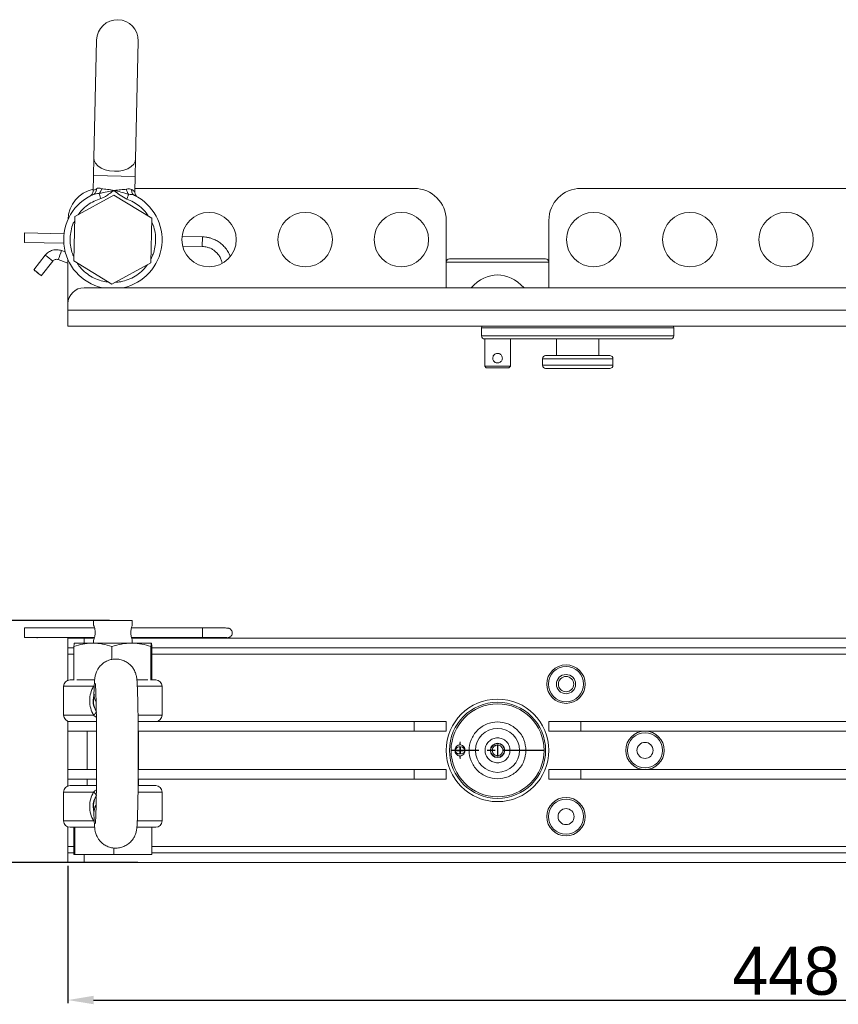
# Model space of a CAD drawing. Header units: millimetres. Extents: x 94 to 1460, y 10 to 342.
# Tile 2 of 7: x 356 to 612, y 10 to 317. Entities that reach past the tile are written whole.
import ezdxf

# ---------------------------------------------------------------- set-up
doc = ezdxf.new("R2010")
doc.units = ezdxf.units.MM
doc.header["$PDSIZE"] = -1
doc.linetypes.add('CENTERX2', pattern=[20.32, 12.7, -2.54, 2.54, -2.54])
doc.dimstyles.new('ISO-25', dxfattribs={"dimtxt": 2.5, "dimasz": 2.5, "dimexe": 1.25, "dimexo": 0.625, "dimtad": 1, "dimtxsty": 'Standard', "dimcen": 2.5, "dimadec": 0, "dimazin": 0, "dimtfac": 1, "dimtmove": 0, "dimatfit": 3, "dimfxl": 0, "dimarcsym": 0})

# ---------------------------------------------------------------- blocks, each defined once
blk = doc.blocks.new('*D4')
at = {"color": 0, "lineweight": -2}
for p, q in [((371.26, 52.89), (371.26, 9.98)), ((819.26, 52.89), (819.26, 9.98)), ((379.26, 10.98), (811.26, 10.98))]:
    blk.add_line(p, q, dxfattribs=at)
at = {"color": 0}
for points in [[(379.26, 12.31), (379.26, 9.65), (371.26, 10.98)], [(811.26, 12.31), (811.26, 9.65), (819.26, 10.98)]]:
    blk.add_solid(points, dxfattribs=at)
at = {"layer": 'Defpoints', "color": 0}
for p in [(371.26, 53.89), (819.26, 53.89), (819.26, 10.98)]:
    blk.add_point(p, dxfattribs=at)
at = {"color": 0, "insert": (595.26, 20), "char_height": 15, "attachment_point": 5}
blk.add_mtext('448', dxfattribs=at)
blk = doc.blocks.new('*D7')
at = {"color": 0, "lineweight": -2}
for p, q in [((384.26, 129.39), (318.64, 129.39)), ((319.64, 121.39), (319.64, 61.89)), ((393.03, 53.89), (318.64, 53.89))]:
    blk.add_line(p, q, dxfattribs=at)
at = {"color": 0}
for points in [[(318.31, 121.39), (320.98, 121.39), (319.64, 129.39)], [(318.31, 61.89), (320.98, 61.89), (319.64, 53.89)]]:
    blk.add_solid(points, dxfattribs=at)
at = {"layer": 'Defpoints', "color": 0}
for p in [(385.26, 129.39), (319.64, 53.89), (394.03, 53.89)]:
    blk.add_point(p, dxfattribs=at)
at = {"color": 0, "insert": (310.62, 91.64), "char_height": 15, "attachment_point": 5, "rotation": 90}
blk.add_mtext('(75)', dxfattribs=at)

msp = doc.modelspace()

# ---------------------------------------------------------------- linework, layer by layer
at = {"color": 7, "linetype": 'Continuous', "lineweight": 15}
for p, q in [((380.19, 310.56), (379.34, 273.68)), ((392.34, 273.38), (393.18, 310.26)), ((379.34, 273.68), (379.22, 268.24)), ((392.21, 267.94), (392.34, 273.38)), ((379.22, 268.24), (379.11, 263.55)), ((392.11, 263.25), (392.21, 267.94)), ((392.13, 264.28), (479.26, 264.28)), ((531.26, 264.28), (798.96, 264.28)), ((373.42, 255.48), (385.58, 262.13)), ((378.71, 262.16), (378.87, 262.24)), ((385.58, 262.13), (397.42, 254.93)), ((392.72, 261.73), (392.67, 261.81)), ((373.11, 241.63), (373.42, 255.48)), ((397.42, 254.93), (397.1, 241.08)), ((489.26, 254.28), (489.26, 233.28)), ((521.26, 233.28), (521.26, 254.28)), ((357.74, 250.41), (357.67, 247.41)), ((370.02, 250.13), (357.74, 250.41)), ((413.23, 249.14), (406.82, 249.29)), ((357.67, 247.41), (369.96, 247.13)), ((407, 246.28), (413.16, 246.14)), ((364.15, 243.41), (360.58, 238.88)), ((370.4, 244.43), (369.25, 244.85)), ((362.94, 237.02), (366.51, 241.56)), ((368.21, 242.04), (371.26, 240.91)), ((371.26, 228.28), (371.26, 241.98)), ((384.95, 234.43), (373.11, 241.63)), ((397.1, 241.08), (384.95, 234.43)), ((490.26, 242.28), (520.26, 242.28)), ((814.26, 233.28), (376.26, 233.28)), ((371.26, 226.28), (371.26, 228.28)), ((819.26, 226.28), (371.26, 226.28)), ((371.26, 221.28), (371.26, 226.28)), ((819.26, 221.28), (371.26, 221.28)), ((500.26, 220.78), (500.26, 218.28)), ((560.26, 218.28), (560.26, 220.78)), ((501.26, 217.28), (501.26, 208.78)), ((559.26, 217.28), (501.29, 217.28)), ((509.26, 208.78), (509.26, 217.28)), ((523.66, 217.28), (523.66, 212.08)), ((536.86, 212.08), (536.86, 217.28)), ((520.26, 212.08), (540.26, 212.08)), ((519.26, 211.08), (519.26, 209.08)), ((541.26, 209.08), (541.26, 211.08)), ((501.26, 208.78), (501.76, 208.28)), ((501.26, 208.78), (509.26, 208.78)), ((501.76, 208.28), (505.26, 208.28)), ((505.26, 208.28), (508.76, 208.28)), ((508.76, 208.28), (509.26, 208.78)), ((530.26, 208.08), (520.26, 208.08)), ((540.26, 208.08), (530.26, 208.08)), ((379.26, 129.39), (379.26, 127.85)), ((379.26, 129.39), (379.26, 129.39)), ((391.26, 129.39), (379.26, 129.39)), ((391.26, 127.88), (391.26, 129.39)), ((379.54, 127.14), (357.71, 127.14)), ((413.19, 127.14), (391.06, 127.14)), ((357.71, 124.14), (379.54, 124.14)), ((361.78, 124.01), (365.36, 124.07)), ((368.72, 124.08), (379.04, 124.04)), ((371.26, 120.89), (371.26, 123.89)), ((371.26, 123.89), (376.26, 123.89)), ((379.13, 123.89), (376.26, 123.89)), ((379.26, 123.41), (379.26, 122.39)), ((391.07, 124.14), (413.19, 124.14)), ((391.08, 124.07), (392.6, 124.08)), ((799.26, 123.89), (391.13, 123.89)), ((391.26, 122.39), (391.26, 123.44)), ((392.6, 124.08), (393.47, 124.08)), ((395.39, 124.07), (408.3, 123.97)), ((373.12, 120.89), (371.26, 120.89)), ((371.26, 120.89), (371.26, 118.89)), ((373.12, 110.83), (373.12, 121.3)), ((373.26, 122.38), (373.26, 122.37)), ((373.27, 122.38), (379.04, 122.38)), ((377.26, 122.39), (377.26, 122.38)), ((377.26, 122.39), (377.26, 122.39)), ((393.26, 122.39), (377.26, 122.39)), ((379.04, 122.38), (391.04, 122.38)), ((384.97, 117.28), (384.97, 121.3)), ((391.04, 122.38), (397.26, 122.38)), ((393.26, 122.38), (393.26, 122.39)), ((397.11, 110.83), (397.11, 121.3)), ((397.27, 122.37), (397.26, 122.38)), ((397.41, 110.83), (397.41, 121.3)), ((793.05, 120.89), (397.41, 120.89)), ((371.26, 118.89), (371.26, 110.78)), ((369.91, 108.89), (369.91, 99.89)), ((400.61, 99.89), (400.61, 108.89)), ((371.26, 98), (371.26, 97.89)), ((371.26, 97.89), (371.26, 94.89)), ((371.26, 97.89), (380.12, 97.89)), ((393.13, 97.89), (479.26, 97.89)), ((479.26, 97.89), (479.26, 94.89)), ((479.26, 97.89), (489.26, 97.89)), ((489.26, 97.89), (489.26, 94.89)), ((521.26, 97.89), (521.26, 94.89)), ((521.26, 97.89), (531.26, 97.89)), ((531.26, 97.89), (531.26, 94.89)), ((531.26, 97.89), (799.5, 97.89)), ((371.26, 94.89), (371.26, 82.89)), ((371.26, 94.89), (380.15, 94.89)), ((377.26, 94.89), (377.26, 82.89)), ((393.16, 94.89), (479.26, 94.89)), ((393.26, 82.89), (393.26, 94.89)), ((479.26, 94.89), (489.26, 94.89)), ((521.26, 94.89), (531.26, 94.89)), ((531.26, 94.89), (799.51, 94.89)), ((371.26, 82.89), (371.26, 79.89)), ((371.26, 82.89), (380.16, 82.89)), ((371.26, 79.89), (371.26, 77.78)), ((371.26, 79.89), (380.14, 79.89)), ((377.26, 79.89), (377.26, 77.89)), ((393.15, 79.89), (479.26, 79.89)), ((393.17, 82.89), (479.26, 82.89)), ((393.26, 77.89), (393.26, 79.89)), ((479.26, 82.89), (479.26, 79.89)), ((479.26, 82.89), (489.26, 82.89)), ((479.26, 79.89), (489.26, 79.89)), ((489.26, 82.89), (489.26, 79.89)), ((521.26, 82.89), (521.26, 79.89)), ((521.26, 82.89), (531.26, 82.89)), ((521.26, 79.89), (531.26, 79.89)), ((531.26, 82.89), (531.26, 79.89)), ((531.26, 82.89), (799.51, 82.89)), ((531.26, 79.89), (799.5, 79.89)), ((369.91, 75.89), (369.91, 66.89)), ((400.61, 66.89), (400.61, 75.89)), ((371.26, 65), (371.26, 58.89)), ((373.11, 64.89), (373.11, 56.39)), ((373.42, 64.89), (373.42, 56.39)), ((373.42, 64.89), (379.57, 64.89)), ((392.75, 64.89), (397.42, 64.89)), ((397.42, 56.39), (397.42, 64.89)), ((371.26, 58.89), (371.26, 56.89)), ((385.58, 58.44), (385.58, 56.39)), ((371.26, 53.89), (371.26, 56.89)), ((371.26, 56.89), (373.11, 56.89)), ((373.11, 56.39), (373.42, 56.39)), ((373.42, 56.39), (385.58, 56.39)), ((385.58, 56.39), (397.42, 56.39)), ((814.26, 56.89), (397.42, 56.89)), ((376.26, 53.89), (371.26, 53.89)), ((814.26, 53.89), (376.26, 53.89))]:
    msp.add_line(p, q, dxfattribs=at)
at = {"color": 8, "linetype": 'Continuous', "lineweight": 15}
for p, q in [((379.22, 268.24), (392.21, 267.94)), ((413.16, 246.14), (413.23, 249.14)), ((521.26, 241.28), (489.26, 241.28)), ((560.26, 220.78), (500.26, 220.78)), ((500.26, 218.28), (530.26, 218.28)), ((530.26, 218.28), (560.26, 218.28)), ((541.26, 211.08), (519.26, 211.08)), ((519.26, 209.08), (530.26, 209.08)), ((530.26, 209.08), (541.26, 209.08)), ((376.26, 123.89), (376.26, 122.38)), ((373.12, 118.89), (371.26, 118.89)), ((793.05, 118.89), (397.41, 118.89)), ((369.91, 108.89), (379.2, 108.89)), ((392.95, 108.89), (400.61, 108.89)), ((369.91, 99.89), (379.2, 99.89)), ((393.19, 99.89), (400.61, 99.89)), ((369.91, 75.89), (379.2, 75.89)), ((393.19, 75.89), (400.61, 75.89)), ((369.91, 66.89), (379.2, 66.89)), ((392.95, 66.89), (400.61, 66.89)), ((373.11, 58.89), (371.26, 58.89)), ((793.18, 58.89), (397.42, 58.89)), ((376.26, 56.39), (376.26, 53.89))]:
    msp.add_line(p, q, dxfattribs=at)
at = {"color": 7, "linetype": 'CENTERX2'}
for p, q in [((505.26, 90.69), (505.26, 87.09)), ((519.76, 88.89), (490.76, 88.89))]:
    msp.add_line(p, q, dxfattribs=at)
at = {"color": 8, "linetype": 'Continuous', "lineweight": 15, "flags": 128}
for points in [[(379.34, 273.68), (379.43, 272.99), (379.84, 272.11), (380.57, 271.3), (381.59, 270.61), (382.84, 270.09), (384.25, 269.74), (385.75, 269.6)], [(385.75, 269.6), (387.25, 269.67), (388.68, 269.95), (389.95, 270.42), (391, 271.06), (391.77, 271.84), (392.22, 272.7), (392.34, 273.38)], [(364.97, 124.14), (365.33, 124.07), (365.36, 124.07)], [(368.87, 124.14), (368.73, 124.08), (368.72, 124.08)], [(379.23, 124.14), (379.05, 124.04), (379.04, 124.04)], [(392.48, 124.14), (392.6, 124.08), (392.6, 124.08)], [(408.72, 124.14), (408.65, 124.09), (408.31, 123.97)]]:
    msp.add_lwpolyline(points, dxfattribs=at)
at = {"color": 7, "linetype": 'Continuous', "lineweight": 15, "flags": 128}
for points in [[(362.94, 237.02), (362.85, 237.09), (362.59, 237.28), (362.21, 237.58), (361.76, 237.93), (361.31, 238.29), (360.93, 238.59), (360.67, 238.8), (360.58, 238.88), (360.67, 238.81), (360.93, 238.62), (361.31, 238.32), (361.76, 237.97), (362.21, 237.61), (362.59, 237.31), (362.85, 237.1), (362.94, 237.02)], [(357.74, 125.66), (357.74, 125.08), (357.73, 124.59), (357.72, 124.26), (357.71, 124.14), (357.69, 124.25), (357.68, 124.57), (357.67, 125.05), (357.67, 125.62), (357.67, 126.2), (357.68, 126.69), (357.69, 127.02), (357.71, 127.14), (357.72, 127.03), (357.73, 126.71), (357.74, 126.23), (357.74, 125.66)]]:
    msp.add_lwpolyline(points, dxfattribs=at)
at = {"color": 7, "linetype": 'Continuous', "lineweight": 15}
for centre, radius in [((415.26, 248.28), 8.5), ((445.26, 248.28), 8.5), ((475.26, 248.28), 8.5), ((535.26, 248.28), 8.5), ((565.26, 248.28), 8.5), ((595.26, 248.28), 8.5), ((526.62, 109.57), 6), ((526.62, 109.57), 5.5), ((526.62, 109.57), 3), ((526.62, 109.57), 2.39), ((505.26, 88.89), 16), ((505.26, 88.89), 15), ((505.26, 88.89), 14.5), ((505.26, 88.89), 6.87), ((551.26, 88.89), 6), ((551.26, 88.89), 5.5), ((505.26, 88.89), 2.25), ((505.26, 88.89), 2.15), ((551.26, 88.89), 2.5), ((526.62, 68.21), 6), ((526.62, 68.21), 5.5), ((526.62, 68.21), 2.5)]:
    msp.add_circle(centre, radius, dxfattribs=at)
for centre, radius, start, end in [((386.68, 310.41), 6.5, 358.6894, 178.6894), ((479.26, 254.28), 10, 0, 90), ((531.26, 254.28), 10, 90, 180), ((385.26, 248.28), 15.35, 113.2481, 257.7413), ((381.26, 254.28), 10, 102.3624, 178.2523), ((385.26, 248.28), 15.35, 282.2587, 64.1307), ((490.26, 241.28), 1, 90, 180), ((520.26, 241.28), 1, 0, 90), ((376.26, 228.28), 5, 90, 180), ((500.76, 220.78), 0.5, 90, 180), ((559.76, 220.78), 0.5, 0, 90), ((501.26, 218.28), 1, 180, 270), ((559.26, 218.28), 1, 270, 0), ((520.26, 211.08), 1, 90, 180), ((540.26, 211.08), 1, 0, 90), ((520.26, 209.08), 1, 180, 270), ((540.26, 209.08), 1, 270, 0), ((361.78, 124.99), 0.977, 240.0272, 270.491), ((371.91, 108.89), 2, 90, 180), ((398.61, 108.89), 2, 0, 90), ((371.91, 99.89), 2, 180, 270), ((398.61, 99.89), 2, 270, 0), ((371.91, 75.89), 2, 90, 180), ((398.61, 75.89), 2, 0, 90), ((371.91, 66.89), 2, 180, 270), ((398.61, 66.89), 2, 270, 0)]:
    msp.add_arc(centre, radius, start, end, dxfattribs=at)
at = {"color": 8, "linetype": 'Continuous', "lineweight": 15}
for centre, radius, start, end in [((333.08, 201.5), 52.18, 50.1509, 53.4456), ((514.2, 189.63), 155.11, 159.1452, 160.2533), ((397.2, 126.03), 16.03, 358.6767, 3.9753), ((398.95, 125.22), 14.28, 355.6589, 1.7522), ((385.72, 104.39), 6.5, 163.0544, 209.5918), ((383.69, 106.31), 4.35, 178.6828, 212.3402), ((385.72, 71.39), 6.5, 151.8247, 187.9249), ((383.68, 69.47), 4.33, 149.6668, 181.2287)]:
    msp.add_arc(centre, radius, start, end, dxfattribs=at)
at = {"color": 7, "linetype": 'Continuous', "lineweight": 15}
msp.add_ellipse((505.26, 209.56), major_axis=(0, 27.71), ratio=0.57735, start_param=5.739889, end_param=6.826481, dxfattribs=at)
for points, knots in [([(380.11, 264.18), (380.34, 264.27), (380.81, 264.44), (381.43, 264.26), (381.74, 264.18)], [0, 0, 0, 0, 0.50022, 1, 1, 1, 1]), ([(379.11, 263.55), (379.09, 263.37), (379.06, 263.02), (378.83, 262.53), (378.5, 262.11), (378.2, 261.92), (378.05, 261.83)], [0, 0, 0, 0, 0.2500091, 0.5, 0.7499909, 1, 1, 1, 1]), ([(378.87, 262.24), (378.93, 262.27), (379.1, 262.35), (379.3, 262.44), (379.42, 262.5)], [0, 0, 0, 0, 0.3542634, 1, 1, 1, 1]), ([(380.11, 264.18), (380.12, 263.96), (380.12, 263.52), (379.9, 262.99), (379.59, 262.59), (379.33, 262.45), (379.2, 262.38)], [0, 0, 0, 0, 0.279789, 0.55956, 0.779762, 1, 1, 1, 1]), ([(379.2, 262.38), (379.47, 262.47), (380.02, 262.65), (380.67, 262.65), (381.01, 262.64)], [0, 0, 0, 0, 0.486197, 1, 1, 1, 1]), ([(381.74, 264.18), (381.66, 263.84), (381.5, 263.24), (381.16, 262.83), (381.01, 262.64)], [0, 0, 0, 0, 0.5589779, 1, 1, 1, 1]), ([(381.01, 262.64), (381.83, 262.85), (383.32, 263.22), (384.9, 263.5), (385.61, 263.62)], [0, 0, 0, 0, 0.543857, 1, 1, 1, 1]), ([(381.48, 261.08), (381.97, 261.28), (382.97, 261.7), (384.26, 262.7), (385.17, 263.32), (385.61, 263.62)], [0, 0, 0, 0, 0.324631, 0.666613, 1, 1, 1, 1]), ([(381.74, 264.18), (382.03, 264.12), (382.6, 264.02), (383.89, 263.94), (384.92, 263.75), (385.61, 263.62)], [0, 0, 0, 0, 0.248833, 0.498937, 1, 1, 1, 1]), ([(385.61, 263.62), (386.32, 263.71), (387.71, 263.87), (388.91, 263.96), (389.5, 264)], [0, 0, 0, 0, 0.501943, 1, 1, 1, 1]), ([(385.61, 263.62), (386.24, 263.1), (387.49, 262.07), (388.92, 261.28), (389.63, 260.89)], [0, 0, 0, 0, 0.5007178, 1, 1, 1, 1]), ([(385.61, 263.62), (386.33, 263.47), (387.89, 263.12), (389.36, 262.67), (390.17, 262.43)], [0, 0, 0, 0, 0.456143, 1, 1, 1, 1]), ([(389.5, 264), (389.82, 264.07), (390.45, 264.21), (390.91, 264.02), (391.14, 263.93)], [0, 0, 0, 0, 0.499779, 1, 1, 1, 1]), ([(389.5, 264), (389.58, 263.66), (389.7, 263.05), (390.02, 262.62), (390.17, 262.43)], [0, 0, 0, 0, 0.558978, 1, 1, 1, 1]), ([(390.17, 262.43), (390.5, 262.42), (391.16, 262.39), (391.7, 262.19), (391.96, 262.09)], [0, 0, 0, 0, 0.513803, 1, 1, 1, 1]), ([(391.14, 263.93), (391.12, 263.73), (391.09, 263.34), (391.25, 262.81), (391.53, 262.36), (391.82, 262.18), (391.96, 262.09)], [0, 0, 0, 0, 0.250012, 0.499993, 0.749978, 1, 1, 1, 1]), ([(392.67, 261.81), (392.59, 261.91), (392.41, 262.11), (392.23, 262.47), (392.12, 262.85), (392.11, 263.12), (392.11, 263.25)], [0, 0, 0, 0, 0.249987, 0.5, 0.74999, 1, 1, 1, 1]), ([(421.81, 243.13), (421.77, 243.26), (421.57, 243.9), (420.93, 244.95), (419.94, 246.2), (418.77, 247.25), (417.53, 248.04), (416.37, 248.55), (415.3, 248.88), (414.28, 249.08), (413.57, 249.12), (413.23, 249.14)], [0, 0, 0, 0, 0.036602, 0.18182, 0.325868, 0.467512, 0.603434, 0.72083, 0.8084, 0.907386, 1, 1, 1, 1]), ([(413.16, 246.14), (413.65, 246.1), (414.35, 246.04), (415.33, 245.73), (416.14, 245.37), (417.03, 244.79), (417.86, 244.02), (418.58, 243.06), (419.1, 242.04), (419.27, 241.32), (419.34, 241.01)], [0, 0, 0, 0, 0.171459, 0.240469, 0.355467, 0.47605, 0.606724, 0.744969, 0.890024, 1, 1, 1, 1]), ([(369.25, 244.85), (368.79, 244.98), (367.88, 245.22), (366.45, 245.03), (365.13, 244.45), (364.48, 243.76), (364.15, 243.41)], [0, 0, 0, 0, 0.249999, 0.499998, 0.749999, 1, 1, 1, 1]), ([(366.51, 241.56), (366.62, 241.67), (366.84, 241.9), (367.28, 242.1), (367.75, 242.16), (368.06, 242.08), (368.21, 242.04)], [0, 0, 0, 0, 0.249996, 0.499995, 0.749996, 1, 1, 1, 1]), ([(506.91, 242.28), (506.89, 242.28), (506.86, 242.28), (506.65, 242.28), (506.44, 242.28), (506.17, 242.28), (505.9, 242.28), (505.7, 242.28), (505.61, 242.28)], [0, 0, 0, 0, 0.277029, 0.427638, 0.578487, 0.729096, 0.879945, 1, 1, 1, 1]), ([(501.29, 217.28), (501.21, 217.28), (501.11, 217.29), (501.12, 217.29), (501.13, 217.29)], [0, 0, 0, 0, 0.7481, 1, 1, 1, 1]), ([(506.76, 211.28), (506.75, 211.12), (506.72, 210.79), (506.48, 210.36), (506.12, 210.01), (505.69, 209.82), (505.23, 209.76), (504.78, 209.83), (504.34, 210.06), (503.99, 210.43), (503.8, 210.85), (503.74, 211.32), (503.82, 211.76), (504.05, 212.2), (504.41, 212.55), (504.84, 212.74), (505.3, 212.8), (505.75, 212.73), (506.19, 212.49), (506.53, 212.13), (506.73, 211.7), (506.75, 211.4), (506.76, 211.28)], [0, 0, 0, 0, 0.051057, 0.102022, 0.155301, 0.210356, 0.25, 0.301199, 0.352323, 0.40542, 0.460503, 0.5, 0.551057, 0.602022, 0.655301, 0.710356, 0.75, 0.801199, 0.852323, 0.90542, 0.960503, 1, 1, 1, 1]), ([(379.26, 127.89), (379.28, 127.87), (379.31, 127.82), (379.45, 127.46), (379.61, 126.92), (379.74, 126.22), (379.77, 125.46), (379.69, 124.75), (379.55, 124.13), (379.38, 123.64), (379.29, 123.44), (379.26, 123.37), (379.27, 123.4), (379.27, 123.41)], [0, 0, 0, 0, 0.100448, 0.20075, 0.30492, 0.412989, 0.516567, 0.613995, 0.713321, 0.819312, 0.926869, 0.980818, 1, 1, 1, 1]), ([(391.26, 123.39), (391.26, 123.41), (391.25, 123.46), (391.14, 123.82), (391, 124.36), (390.89, 125.06), (390.86, 125.82), (390.93, 126.53), (391.06, 127.15), (391.19, 127.63), (391.26, 127.85), (391.26, 127.87), (391.26, 127.88)], [0, 0, 0, 0, 0.104438, 0.208724, 0.317032, 0.429393, 0.537085, 0.638382, 0.741653, 0.851855, 0.963684, 1, 1, 1, 1]), ([(413.01, 123.95), (413.54, 123.95), (414.28, 123.95), (415.34, 123.95), (416.2, 123.96), (417.14, 123.96), (418.02, 123.97), (418.81, 123.98), (419.49, 123.99), (420.04, 124), (420.46, 124.01), (420.76, 124.02), (420.97, 124.03), (421.11, 124.04), (421.27, 124.06), (421.47, 124.11), (421.66, 124.19), (421.92, 124.34), (422.23, 124.63), (422.47, 125.09), (422.54, 125.66), (422.39, 126.22), (422.07, 126.65), (421.72, 126.88), (421.44, 126.99), (421.19, 127.05), (421.05, 127.05), (420.83, 127.07), (420.43, 127.08), (419.72, 127.1), (418.7, 127.11), (417.54, 127.13), (416.45, 127.13), (415.48, 127.14), (414.37, 127.14), (413.54, 127.14), (413.01, 127.14)], [0, 0, 0, 0, 0.055357, 0.077586, 0.113796, 0.150131, 0.187737, 0.22526, 0.262021, 0.297361, 0.330651, 0.361238, 0.388499, 0.412363, 0.42622, 0.433791, 0.440335, 0.450006, 0.465224, 0.484169, 0.503871, 0.523668, 0.543536, 0.558559, 0.568147, 0.576663, 0.598242, 0.627899, 0.671209, 0.725534, 0.783255, 0.836217, 0.879834, 0.913365, 0.944825, 1, 1, 1, 1]), ([(365.36, 124.07), (365.39, 124.07), (365.52, 124.07), (365.84, 124.07), (366.29, 124.08), (366.9, 124.08), (367.38, 124.08), (367.69, 124.08)], [0, 0, 0, 0, 0.050947, 0.271204, 0.459953, 0.661014, 1, 1, 1, 1]), ([(367.69, 124.08), (368.02, 124.08), (368.37, 124.08), (368.7, 124.08), (368.72, 124.08)], [0, 0, 0, 0, 0.923975, 1, 1, 1, 1]), ([(379.04, 124.04), (379.1, 124.03), (379.22, 124.03), (379.36, 124.03), (379.43, 124.03)], [0, 0, 0, 0, 0.4626809, 1, 1, 1, 1]), ([(393.47, 124.08), (393.79, 124.08), (394.25, 124.08), (394.84, 124.08), (395.17, 124.08), (395.35, 124.07), (395.39, 124.07)], [0, 0, 0, 0, 0.464826, 0.641814, 0.921682, 1, 1, 1, 1]), ([(395.65, 124.14), (395.64, 124.13), (395.56, 124.08), (395.47, 124.08), (395.4, 124.07)], [0, 0, 0, 0, 0.195557, 1, 1, 1, 1]), ([(408.32, 123.97), (408.4, 123.96), (408.8, 123.96), (409.57, 123.96), (410.53, 123.95), (411.65, 123.95), (412.48, 123.95), (413.01, 123.95)], [0, 0, 0, 0, 0.064918, 0.31394, 0.505376, 0.684991, 1, 1, 1, 1]), ([(413.01, 124.14), (413.54, 124.14), (414.27, 124.14), (415.32, 124.14), (416.18, 124.13), (417.11, 124.13), (417.98, 124.12), (418.77, 124.11), (419.44, 124.1), (419.97, 124.09), (420.36, 124.08), (420.62, 124.08), (420.77, 124.07), (420.79, 124.07), (420.8, 124.07)], [0, 0, 0, 0, 0.13776, 0.19326, 0.283609, 0.374256, 0.467999, 0.561401, 0.652674, 0.740028, 0.821633, 0.895353, 0.958529, 1, 1, 1, 1]), ([(379.04, 122.38), (378.9, 122.37), (377.84, 122.37), (375.83, 122.13), (374.03, 121.58), (373.12, 121.3)], [0, 0, 0, 0, 0.070098, 0.530788, 1, 1, 1, 1]), ([(373.12, 121.3), (373.15, 121.73), (373.2, 122.3), (373.25, 122.36), (373.27, 122.38)], [0, 0, 0, 0, 0.7313663, 1, 1, 1, 1]), ([(384.97, 121.3), (384.01, 121.6), (382.06, 122.21), (380.06, 122.32), (379.04, 122.38)], [0, 0, 0, 0, 0.495458, 1, 1, 1, 1]), ([(384.97, 121.3), (385.95, 121.6), (387.94, 122.21), (390, 122.32), (391.04, 122.38)], [0, 0, 0, 0, 0.495459, 1, 1, 1, 1]), ([(391.04, 122.38), (391.18, 122.37), (392.27, 122.37), (394.33, 122.13), (396.18, 121.58), (397.11, 121.3)], [0, 0, 0, 0, 0.070099, 0.530789, 1, 1, 1, 1]), ([(397.11, 121.3), (397.15, 121.73), (397.2, 122.3), (397.25, 122.36), (397.26, 122.38)], [0, 0, 0, 0, 0.7313663, 1, 1, 1, 1]), ([(397.26, 122.38), (397.28, 122.34), (397.32, 122.28), (397.36, 121.85), (397.39, 121.46), (397.41, 121.3)], [0, 0, 0, 0, 0.368869, 0.742757, 1, 1, 1, 1]), ([(393.18, 87.89), (393.18, 88.81), (393.18, 90.09), (393.18, 91.97), (393.17, 93.54), (393.16, 95.36), (393.14, 97.2), (393.12, 99.03), (393.1, 100.81), (393.07, 102.5), (393.03, 104.08), (393, 105.51), (392.96, 106.8), (392.92, 107.94), (392.88, 108.91), (392.84, 109.74), (392.79, 110.45), (392.73, 111.08), (392.67, 111.62), (392.56, 112.21), (392.4, 112.79), (392.16, 113.45), (391.78, 114.22), (391.17, 115.09), (390.29, 115.97), (389.14, 116.72), (387.82, 117.23), (386.4, 117.44), (384.98, 117.34), (383.6, 116.92), (382.35, 116.22), (381.33, 115.31), (380.6, 114.34), (380.15, 113.45), (379.89, 112.72), (379.74, 112.1), (379.62, 111.46), (379.55, 110.79), (379.49, 109.91), (379.43, 108.85), (379.39, 107.73), (379.36, 106.84), (379.34, 106.41)], [0, 0, 0, 0, 0.041462, 0.058174, 0.085747, 0.114044, 0.144039, 0.174898, 0.206264, 0.23784, 0.269399, 0.300754, 0.331742, 0.362216, 0.392045, 0.421137, 0.44952, 0.477713, 0.505597, 0.520925, 0.532707, 0.544468, 0.557863, 0.574211, 0.593649, 0.614637, 0.636052, 0.65756, 0.679094, 0.70065, 0.722243, 0.743907, 0.762757, 0.778027, 0.79134, 0.804365, 0.821124, 0.855616, 0.898846, 0.932762, 0.967492, 1, 1, 1, 1]), ([(373.12, 110.89), (373.05, 110.89), (372.6, 110.89), (372.19, 110.89), (371.88, 110.89), (371.93, 110.89), (371.94, 110.89)], [0, 0, 0, 0, 0.075198, 0.503412, 0.917835, 1, 1, 1, 1]), ([(379.57, 110.89), (379.51, 110.89), (378.73, 110.89), (377.34, 110.89), (375.55, 110.89), (374.44, 110.89), (374.05, 110.89), (374.04, 110.89)], [0, 0, 0, 0, 0.024546, 0.339083, 0.664086, 0.994587, 1, 1, 1, 1]), ([(396.12, 110.89), (395.87, 110.89), (395.17, 110.89), (394.01, 110.89), (393.04, 110.89), (392.75, 110.89)], [0, 0, 0, 0, 0.276314, 0.78196, 1, 1, 1, 1]), ([(398.61, 110.89), (398.58, 110.89), (398.51, 110.89), (397.98, 110.89), (397.35, 110.89), (397.09, 110.89)], [0, 0, 0, 0, 0.3607554, 0.7335164, 1, 1, 1, 1]), ([(379.2, 108.89), (378.88, 108.19), (378.23, 106.78), (377.96, 104.39), (378.23, 102), (378.88, 100.59), (379.2, 99.89)], [0, 0, 0, 0, 0.247691, 0.5000003, 0.7523148, 1, 1, 1, 1]), ([(379.8, 109.71), (379.81, 109.69), (379.81, 109.64), (379.84, 109.32), (379.87, 108.81), (379.91, 108.07), (379.94, 107.1), (379.98, 105.91), (380.02, 104.49), (380.06, 102.88), (380.09, 101.1), (380.12, 99.18), (380.14, 97.18), (380.16, 95.15), (380.17, 93.29), (380.18, 91.59), (380.18, 89.85), (380.19, 87.7), (380.18, 85.72), (380.18, 83.87), (380.17, 82.32), (380.16, 80.53), (380.14, 78.72), (380.12, 76.92), (380.1, 75.19), (380.07, 73.55), (380.04, 72.03), (380.01, 70.66), (379.97, 69.45), (379.93, 68.42), (379.9, 67.58), (379.87, 66.92), (379.84, 66.44), (379.82, 66.18), (379.8, 66.05), (379.8, 66.08), (379.8, 66.08)], [0, 0, 0, 0, 0.02105, 0.045687, 0.073179, 0.103311, 0.135646, 0.169638, 0.204779, 0.240653, 0.276907, 0.313191, 0.349037, 0.383503, 0.416765, 0.440866, 0.466178, 0.500168, 0.543117, 0.56046, 0.58906, 0.618399, 0.649475, 0.681407, 0.713803, 0.746331, 0.778721, 0.810732, 0.842126, 0.872645, 0.901986, 0.929772, 0.955519, 0.978626, 0.998462, 1, 1, 1, 1]), ([(379.34, 106.43), (379.34, 106.28), (379.33, 105.95), (379.31, 105.57), (379.3, 105.34), (379.29, 105.22), (379.29, 105.25), (379.29, 105.25)], [0, 0, 0, 0, 0.230402, 0.517177, 0.773478, 0.990981, 1, 1, 1, 1]), ([(380.11, 100.95), (380.12, 100.89), (380.12, 100.78), (379.9, 100.5), (379.59, 100.19), (379.33, 99.99), (379.2, 99.89)], [0, 0, 0, 0, 0.279788, 0.559559, 0.779761, 1, 1, 1, 1]), ([(514.13, 88.89), (514.01, 87.78), (513.83, 86.06), (512.72, 84), (511.58, 82.58), (510.16, 81.43), (508.09, 80.36), (505.26, 79.81), (502.43, 80.36), (500.37, 81.43), (498.95, 82.58), (497.8, 84), (496.73, 86.06), (496.18, 88.89), (496.73, 91.72), (497.8, 93.79), (498.95, 95.2), (500.37, 96.35), (502.43, 97.43), (505.26, 97.97), (508.09, 97.43), (510.16, 96.35), (511.58, 95.2), (512.72, 93.79), (513.83, 91.72), (514.01, 90.01), (514.13, 88.89)], [0, 0, 0, 0, 0.059864, 0.09209, 0.125, 0.15791, 0.190136, 0.25, 0.309864, 0.34209, 0.375, 0.40791, 0.440136, 0.5, 0.559864, 0.59209, 0.625, 0.65791, 0.690136, 0.75, 0.809864, 0.84209, 0.875, 0.90791, 0.940136, 1, 1, 1, 1]), ([(509.15, 88.89), (509.1, 89.38), (509.02, 90.13), (508.54, 91.04), (508.03, 91.66), (507.41, 92.17), (506.5, 92.64), (505.26, 92.87), (504.02, 92.64), (503.12, 92.17), (502.49, 91.66), (501.99, 91.04), (501.52, 90.13), (501.28, 88.89), (501.52, 87.65), (501.99, 86.74), (502.49, 86.12), (503.12, 85.62), (504.02, 85.15), (505.26, 84.91), (506.5, 85.15), (507.41, 85.62), (508.03, 86.12), (508.54, 86.74), (509.02, 87.65), (509.1, 88.4), (509.15, 88.89)], [0, 0, 0, 0, 0.059864, 0.09209, 0.125, 0.15791, 0.190136, 0.25, 0.309864, 0.34209, 0.375, 0.40791, 0.440136, 0.5, 0.559864, 0.59209, 0.625, 0.65791, 0.690136, 0.75, 0.809864, 0.84209, 0.875, 0.90791, 0.940136, 1, 1, 1, 1]), ([(491.98, 88.98), (492.01, 89.21), (492.06, 89.62), (492.31, 89.95), (492.42, 90.09)], [0, 0, 0, 0, 0.5667242, 1, 1, 1, 1]), ([(491.98, 88.98), (492.01, 89.21), (492.06, 89.62), (492.31, 89.95), (492.42, 90.09)], [0, 0, 0, 0, 0.5667242, 1, 1, 1, 1]), ([(492.44, 89.63), (492.35, 89.52), (492.19, 89.34), (492.16, 89.09), (492.14, 88.98)], [0, 0, 0, 0, 0.5484762, 1, 1, 1, 1]), ([(492.42, 90.09), (492.6, 90.24), (492.92, 90.52), (493.33, 90.56), (493.52, 90.58)], [0, 0, 0, 0, 0.550001, 1, 1, 1, 1]), ([(492.42, 90.09), (492.6, 90.24), (492.92, 90.52), (493.33, 90.56), (493.52, 90.58)], [0, 0, 0, 0, 0.550001, 1, 1, 1, 1]), ([(493.51, 89.99), (493.28, 89.97), (492.88, 89.94), (492.57, 89.72), (492.44, 89.63)], [0, 0, 0, 0, 0.597602, 1, 1, 1, 1]), ([(493.51, 89.99), (493.28, 89.97), (492.88, 89.94), (492.57, 89.72), (492.44, 89.63)], [0, 0, 0, 0, 0.597602, 1, 1, 1, 1]), ([(493.5, 89), (493.5, 89.19), (493.51, 89.52), (493.51, 89.85), (493.51, 89.99)], [0, 0, 0, 0, 0.577426, 1, 1, 1, 1]), ([(493.52, 90.58), (493.52, 90.89), (493.53, 91.23), (493.58, 91.56), (493.58, 91.58), (493.59, 91.59), (493.59, 91.59), (493.59, 91.59), (493.59, 91.59)], [0, 0, 0, 0, 0.925571, 0.97878, 0.993025, 0.997216, 0.998721, 1, 1, 1, 1]), ([(493.59, 91.59), (493.59, 91.59), (493.59, 91.59), (493.59, 91.59), (493.6, 91.58), (493.6, 91.56), (493.65, 91.23), (493.65, 90.89), (493.66, 90.57)], [0, 0, 0, 0, 0.001277, 0.00278, 0.006966, 0.021208, 0.074421, 1, 1, 1, 1]), ([(493.66, 90.57), (493.89, 90.53), (494.32, 90.46), (494.61, 90.15), (494.74, 90.01)], [0, 0, 0, 0, 0.553203, 1, 1, 1, 1]), ([(493.66, 90.57), (493.89, 90.53), (494.32, 90.46), (494.61, 90.15), (494.74, 90.01)], [0, 0, 0, 0, 0.553203, 1, 1, 1, 1]), ([(494.67, 89.64), (494.6, 89.7), (494.46, 89.81), (494.11, 89.95), (493.84, 89.97), (493.67, 89.99)], [0, 0, 0, 0, 0.250551, 0.517863, 1, 1, 1, 1]), ([(493.67, 89.99), (493.67, 89.81), (493.67, 89.48), (493.67, 89.15), (493.67, 89)], [0, 0, 0, 0, 0.542952, 1, 1, 1, 1]), ([(494.67, 89.64), (494.6, 89.7), (494.46, 89.81), (494.11, 89.95), (493.84, 89.97), (493.67, 89.99)], [0, 0, 0, 0, 0.250551, 0.517863, 1, 1, 1, 1]), ([(494.97, 88.98), (494.95, 89.12), (494.91, 89.37), (494.74, 89.56), (494.67, 89.64)], [0, 0, 0, 0, 0.569514, 1, 1, 1, 1]), ([(494.74, 90.01), (494.86, 89.84), (495.07, 89.52), (495.11, 89.14), (495.13, 88.98)], [0, 0, 0, 0, 0.551275, 1, 1, 1, 1]), ([(494.74, 90.01), (494.86, 89.84), (495.07, 89.52), (495.11, 89.14), (495.13, 88.98)], [0, 0, 0, 0, 0.551275, 1, 1, 1, 1]), ([(505.26, 90.54), (505.47, 90.52), (505.79, 90.48), (506.18, 90.28), (506.44, 90.07), (506.65, 89.8), (506.85, 89.42), (506.95, 88.89), (506.85, 88.36), (506.65, 87.98), (506.44, 87.72), (506.18, 87.5), (505.79, 87.3), (505.26, 87.2), (504.74, 87.3), (504.35, 87.5), (504.09, 87.72), (503.87, 87.98), (503.67, 88.36), (503.57, 88.89), (503.67, 89.42), (503.87, 89.8), (504.09, 90.07), (504.35, 90.28), (504.73, 90.48), (505.06, 90.52), (505.26, 90.54)], [0, 0, 0, 0, 0.059861, 0.092404, 0.125, 0.157544, 0.190139, 0.25, 0.309861, 0.342405, 0.375, 0.407544, 0.440139, 0.5, 0.559861, 0.592404, 0.625, 0.657544, 0.690139, 0.75, 0.809861, 0.842405, 0.875, 0.907543, 0.940139, 1, 1, 1, 1]), ([(379.34, 69.38), (379.35, 69.25), (379.36, 68.69), (379.39, 67.85), (379.44, 66.87), (379.48, 66.04), (379.53, 65.33), (379.58, 64.7), (379.65, 64.16), (379.76, 63.57), (379.91, 62.99), (380.15, 62.33), (380.54, 61.56), (381.15, 60.69), (382.03, 59.81), (383.17, 59.06), (384.5, 58.55), (385.91, 58.34), (387.34, 58.45), (388.72, 58.86), (389.97, 59.56), (390.99, 60.47), (391.71, 61.44), (392.17, 62.33), (392.43, 63.07), (392.58, 63.68), (392.69, 64.32), (392.76, 64.99), (392.83, 65.87), (392.88, 66.93), (392.93, 68.07), (392.97, 69.37), (393.01, 70.84), (393.05, 72.51), (393.09, 74.34), (393.11, 76.29), (393.14, 78.33), (393.16, 80.4), (393.17, 82.31), (393.18, 84.05), (393.18, 85.85), (393.18, 87.14), (393.18, 87.89)], [0, 0, 0, 0, 0.00927, 0.039744, 0.069573, 0.098665, 0.127048, 0.15524, 0.183125, 0.198453, 0.210235, 0.221996, 0.235391, 0.251739, 0.271176, 0.292165, 0.313579, 0.335087, 0.356622, 0.378178, 0.399771, 0.421434, 0.440284, 0.455555, 0.468868, 0.481893, 0.498652, 0.533144, 0.576373, 0.610289, 0.645019, 0.677767, 0.712092, 0.747008, 0.782194, 0.81733, 0.852, 0.885371, 0.918026, 0.941704, 0.965903, 1, 1, 1, 1]), ([(491.13, 88.89), (491.13, 88.89), (491.13, 88.89), (491.13, 88.9), (491.14, 88.9), (491.16, 88.91), (491.43, 88.97), (491.72, 88.97), (491.98, 88.98)], [0, 0, 0, 0, 0.002566, 0.005475, 0.008986, 0.024138, 0.077876, 1, 1, 1, 1]), ([(491.98, 88.8), (491.72, 88.81), (491.43, 88.81), (491.16, 88.87), (491.14, 88.88), (491.13, 88.89), (491.13, 88.89), (491.13, 88.89), (491.13, 88.89)], [0, 0, 0, 0, 0.922154, 0.975882, 0.991023, 0.99453, 0.997441, 1, 1, 1, 1]), ([(492.43, 87.68), (492.3, 87.86), (492.04, 88.2), (492, 88.62), (491.98, 88.8)], [0, 0, 0, 0, 0.553606, 1, 1, 1, 1]), ([(492.43, 87.68), (492.3, 87.86), (492.04, 88.2), (492, 88.62), (491.98, 88.8)], [0, 0, 0, 0, 0.553606, 1, 1, 1, 1]), ([(492.14, 88.98), (492.38, 88.99), (492.84, 89), (493.29, 89), (493.5, 89)], [0, 0, 0, 0, 0.527388, 1, 1, 1, 1]), ([(492.14, 88.8), (492.17, 88.65), (492.21, 88.37), (492.39, 88.17), (492.47, 88.08)], [0, 0, 0, 0, 0.561987, 1, 1, 1, 1]), ([(493.5, 88.78), (493.23, 88.78), (492.78, 88.78), (492.33, 88.79), (492.14, 88.8)], [0, 0, 0, 0, 0.59363, 1, 1, 1, 1]), ([(493.53, 87.18), (493.29, 87.21), (492.87, 87.26), (492.57, 87.55), (492.43, 87.68)], [0, 0, 0, 0, 0.5584, 1, 1, 1, 1]), ([(493.53, 87.18), (493.29, 87.21), (492.87, 87.26), (492.57, 87.55), (492.43, 87.68)], [0, 0, 0, 0, 0.5584, 1, 1, 1, 1]), ([(492.47, 88.08), (492.54, 88.03), (492.69, 87.91), (493.04, 87.79), (493.33, 87.77), (493.51, 87.76)], [0, 0, 0, 0, 0.237117, 0.500753, 1, 1, 1, 1]), ([(492.47, 88.08), (492.54, 88.03), (492.69, 87.91), (493.04, 87.79), (493.33, 87.77), (493.51, 87.76)], [0, 0, 0, 0, 0.237117, 0.500753, 1, 1, 1, 1]), ([(493.51, 87.76), (493.51, 87.95), (493.51, 88.28), (493.5, 88.62), (493.5, 88.78)], [0, 0, 0, 0, 0.540712, 1, 1, 1, 1]), ([(493.59, 86.28), (493.59, 86.28), (493.59, 86.28), (493.59, 86.28), (493.58, 86.29), (493.58, 86.31), (493.53, 86.6), (493.53, 86.9), (493.53, 87.18)], [0, 0, 0, 0, 0.0013521, 0.0029091, 0.0071604, 0.0213698, 0.074221, 1, 1, 1, 1]), ([(493.65, 87.18), (493.65, 86.9), (493.65, 86.6), (493.6, 86.31), (493.6, 86.29), (493.59, 86.28), (493.59, 86.28), (493.59, 86.28), (493.59, 86.28)], [0, 0, 0, 0, 0.925793, 0.978639, 0.992856, 0.997098, 0.998657, 1, 1, 1, 1]), ([(494.69, 87.67), (494.52, 87.52), (494.22, 87.25), (493.83, 87.2), (493.65, 87.18)], [0, 0, 0, 0, 0.559914, 1, 1, 1, 1]), ([(494.69, 87.67), (494.52, 87.52), (494.22, 87.25), (493.83, 87.2), (493.65, 87.18)], [0, 0, 0, 0, 0.559914, 1, 1, 1, 1]), ([(493.67, 89), (493.93, 89), (494.36, 89), (494.8, 88.99), (494.97, 88.98)], [0, 0, 0, 0, 0.59414, 1, 1, 1, 1]), ([(494.97, 88.8), (494.74, 88.79), (494.31, 88.78), (493.88, 88.78), (493.67, 88.78)], [0, 0, 0, 0, 0.5267926, 1, 1, 1, 1]), ([(493.67, 88.78), (493.67, 88.58), (493.67, 88.24), (493.67, 87.91), (493.67, 87.77)], [0, 0, 0, 0, 0.579607, 1, 1, 1, 1]), ([(493.67, 87.77), (493.89, 87.79), (494.26, 87.82), (494.55, 88.03), (494.67, 88.11)], [0, 0, 0, 0, 0.6051, 1, 1, 1, 1]), ([(493.67, 87.77), (493.89, 87.79), (494.26, 87.82), (494.55, 88.03), (494.67, 88.11)], [0, 0, 0, 0, 0.6051, 1, 1, 1, 1]), ([(494.67, 88.11), (494.76, 88.22), (494.93, 88.42), (494.96, 88.68), (494.97, 88.8)], [0, 0, 0, 0, 0.538041, 1, 1, 1, 1]), ([(495.14, 88.81), (495.11, 88.57), (495.06, 88.15), (494.8, 87.82), (494.69, 87.67)], [0, 0, 0, 0, 0.5589096, 1, 1, 1, 1]), ([(495.14, 88.81), (495.11, 88.57), (495.06, 88.15), (494.8, 87.82), (494.69, 87.67)], [0, 0, 0, 0, 0.5589096, 1, 1, 1, 1]), ([(495.13, 88.98), (495.39, 88.97), (495.65, 88.97), (495.92, 88.91), (495.94, 88.9), (495.94, 88.9), (495.94, 88.89), (495.94, 88.89), (495.94, 88.89)], [0, 0, 0, 0, 0.922057, 0.975705, 0.990885, 0.994427, 0.99738, 1, 1, 1, 1]), ([(495.94, 88.89), (495.94, 88.89), (495.94, 88.89), (495.94, 88.89), (495.94, 88.88), (495.92, 88.87), (495.66, 88.81), (495.39, 88.81), (495.14, 88.81)], [0, 0, 0, 0, 0.002621, 0.005574, 0.009119, 0.0243, 0.077917, 1, 1, 1, 1]), ([(380.13, 77.89), (379.88, 77.89), (378.91, 77.89), (377.34, 77.89), (375.52, 77.89), (374, 77.89), (372.85, 77.89), (372.16, 77.89), (371.88, 77.89), (371.93, 77.89), (371.94, 77.89)], [0, 0, 0, 0, 0.050219, 0.199407, 0.35356, 0.51032, 0.667081, 0.821233, 0.970421, 1, 1, 1, 1]), ([(398.61, 77.89), (398.58, 77.89), (398.52, 77.89), (397.88, 77.89), (396.85, 77.89), (395.41, 77.89), (394.13, 77.89), (393.29, 77.89), (393.13, 77.89)], [0, 0, 0, 0, 0.1846347, 0.3754139, 0.5694207, 0.7634271, 0.9542059, 1, 1, 1, 1]), ([(379.2, 75.89), (378.88, 75.19), (378.23, 73.78), (377.96, 71.39), (378.23, 69), (378.88, 67.59), (379.2, 66.89)], [0, 0, 0, 0, 0.247691, 0.5000003, 0.7523148, 1, 1, 1, 1]), ([(380.11, 74.83), (380.12, 74.89), (380.12, 75), (379.9, 75.29), (379.59, 75.59), (379.33, 75.79), (379.2, 75.89)], [0, 0, 0, 0, 0.279788, 0.559558, 0.779759, 1, 1, 1, 1]), ([(379.29, 70.51), (379.29, 70.51), (379.3, 70.51), (379.31, 70.29), (379.33, 69.92), (379.34, 69.54), (379.34, 69.36)], [0, 0, 0, 0, 0.135633, 0.391491, 0.704092, 1, 1, 1, 1]), ([(371.94, 64.89), (371.93, 64.89), (371.88, 64.89), (372.16, 64.89), (372.85, 64.89), (374, 64.89), (375.52, 64.89), (377.34, 64.89), (378.73, 64.89), (379.51, 64.89), (379.57, 64.89)], [0, 0, 0, 0, 0.030764, 0.18593, 0.346259, 0.509301, 0.672343, 0.832673, 0.987839, 1, 1, 1, 1]), ([(392.75, 64.89), (393.04, 64.89), (394.02, 64.89), (395.41, 64.89), (396.85, 64.89), (397.88, 64.89), (398.52, 64.89), (398.58, 64.89), (398.61, 64.89)], [0, 0, 0, 0, 0.079308, 0.263386, 0.450579, 0.637772, 0.82185, 1, 1, 1, 1])]:
    msp.add_open_spline(points, degree=3, knots=knots, dxfattribs=at)
at = {"color": 8, "linetype": 'Continuous', "lineweight": 15}
for points, knots in [([(379.11, 263.55), (379.11, 263.55), (379.02, 263.49), (379.31, 263.7), (379.84, 264.02), (380.11, 264.18)], [0, 0, 0, 0, 0.000003, 0.496917, 1, 1, 1, 1]), ([(391.14, 263.93), (391.42, 263.74), (391.97, 263.37), (392.06, 263.29), (392.11, 263.25)], [0, 0, 0, 0, 0.503139, 1, 1, 1, 1]), ([(374.46, 256.05), (374.82, 256.53), (375.65, 257.67), (377.34, 259.1), (379.33, 260.33), (380.77, 260.83), (381.48, 261.08)], [0, 0, 0, 0, 0.206456, 0.480946, 0.746596, 1, 1, 1, 1]), ([(389.63, 260.89), (390.32, 260.62), (391.74, 260.05), (393.67, 258.72), (395.29, 257.22), (396.07, 256.05), (396.41, 255.54)], [0, 0, 0, 0, 0.253404, 0.519054, 0.793544, 1, 1, 1, 1]), ([(373.13, 242.8), (372.91, 243.31), (372.38, 244.5), (371.98, 246.51), (371.85, 248.78), (372.16, 251.1), (372.67, 252.97), (373.23, 253.98), (373.4, 254.28)], [0, 0, 0, 0, 0.1396088, 0.3270311, 0.5144533, 0.7109326, 0.9139503, 1, 1, 1, 1]), ([(397.39, 253.73), (397.54, 253.42), (398.05, 252.39), (398.48, 250.49), (398.68, 248.17), (398.45, 245.91), (397.96, 243.91), (397.38, 242.75), (397.13, 242.25)], [0, 0, 0, 0, 0.08605, 0.289067, 0.485547, 0.672969, 0.860391, 1, 1, 1, 1]), ([(383.93, 235.04), (383.53, 235.07), (382.36, 235.17), (380.45, 235.77), (378.27, 236.81), (376.32, 238.29), (374.91, 239.71), (374.31, 240.71), (374.13, 241)], [0, 0, 0, 0, 0.100905, 0.29748, 0.500597, 0.70715, 0.913702, 1, 1, 1, 1]), ([(396.05, 240.5), (395.86, 240.22), (395.21, 239.25), (393.74, 237.89), (391.72, 236.5), (389.5, 235.56), (387.57, 235.05), (386.39, 235.01), (385.99, 234.99)], [0, 0, 0, 0, 0.086298, 0.29285, 0.499403, 0.70252, 0.899095, 1, 1, 1, 1]), ([(379.32, 105.88), (379.23, 105.39), (379.01, 104.3), (379.28, 102.53), (379.83, 101.48), (380.11, 100.95)], [0, 0, 0, 0, 0.290934, 0.643281, 1, 1, 1, 1]), ([(379.2, 99.89), (379.46, 99.66), (379.74, 99.41), (380.09, 99.23), (380.12, 99.22)], [0, 0, 0, 0, 0.914272, 1, 1, 1, 1]), ([(380.11, 74.83), (379.83, 74.3), (379.28, 73.25), (379.01, 71.48), (379.23, 70.39), (379.33, 69.9)], [0, 0, 0, 0, 0.356493, 0.708604, 1, 1, 1, 1]), ([(380.12, 76.57), (380.09, 76.55), (379.74, 76.37), (379.46, 76.12), (379.2, 75.89)], [0, 0, 0, 0, 0.085449, 1, 1, 1, 1])]:
    msp.add_open_spline(points, degree=3, knots=knots, dxfattribs=at)
at = {"color": 7, "linetype": 'Continuous', "lineweight": 15}
for points in [[(381.48, 261.08), (381.43, 261.23), (381.34, 261.54), (381.21, 261.97), (381.1, 262.35), (381.04, 262.55), (381.01, 262.64)], [(390.17, 262.43), (390.13, 262.34), (390.07, 262.15), (389.93, 261.77), (389.79, 261.34), (389.68, 261.04), (389.63, 260.89)]]:
    msp.add_open_spline(points, degree=3, dxfattribs=at)

# ---------------------------------------------------------------- dimensions: what is measured, and where the dimension line sits
dim = msp.add_linear_dim(base=(319.644565, 53.890921), p1=(385.263555, 129.390918), p2=(394.031866, 53.890921), angle=90, text='(<>)', dimstyle='ISO-25', override={"dimtxt": 15, "dimasz": 8, "dimexe": 1, "dimexo": 1, "dimgap": 1.524, "dimtoh": 1, "dimdec": 0, "dimzin": 0, "dimpost": '', "dimadec": 2, "dimtdec": 0, "dimtzin": 0})
dim.commit()
dim.dimension.update_dxf_attribs({"geometry": '*D7', "text_midpoint": (310.620565, 91.64092)})
dim = msp.add_linear_dim(base=(819.26, 10.98), p1=(371.26, 53.89), p2=(819.26, 53.89), dimstyle='ISO-25', override={"dimtxt": 15, "dimasz": 8, "dimexe": 1, "dimexo": 1, "dimgap": 1.524, "dimtoh": 1, "dimdec": 0, "dimzin": 0, "dimadec": 2, "dimtol": 0, "dimlim": 0, "dimtp": 0, "dimtm": 0, "dimtfac": 1, "dimtdec": 0, "dimtolj": 0, "dimtzin": 0})
dim.commit()
dim.dimension.update_dxf_attribs({"geometry": '*D4', "text_midpoint": (595.26, 20)})

doc.saveas('drawing.dxf')
